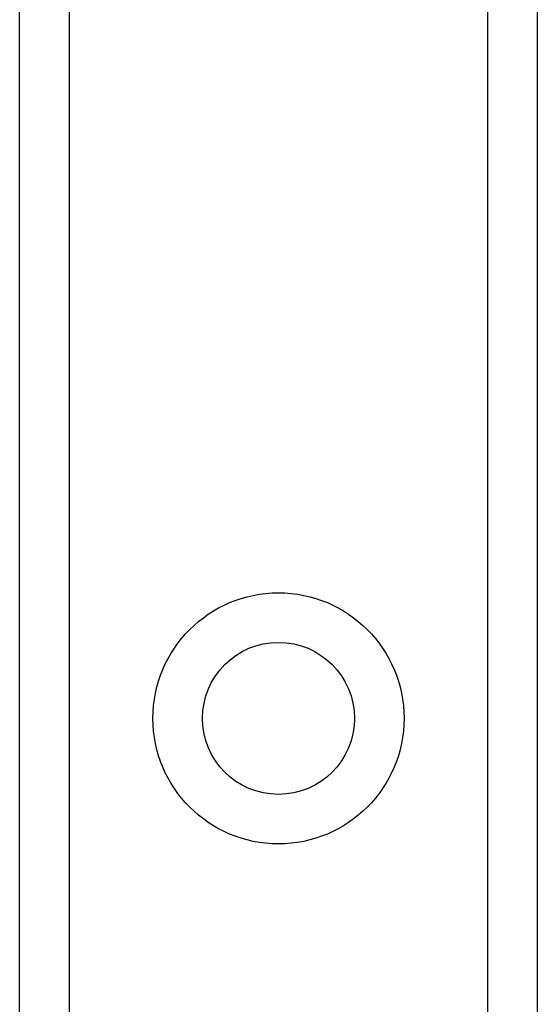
# Model space of a CAD drawing. Header units: inches. Extents: x 4.1 to 95.3, y 5.8 to 50.1.
# Tile 46 of 76: x 22.2 to 22.8, y 33.4 to 34.4. Entities that reach past the tile are written whole.
import ezdxf

# ---------------------------------------------------------------- set-up
doc = ezdxf.new("R2010")
doc.units = ezdxf.units.IN
doc.header["$MEASUREMENT"] = 0
doc.layers.add('Visible Edges(ANSI)', color=7, linetype='Continuous', lineweight=25)
doc.layers.add('Visible Tangent Edges(ANSI)', color=7, linetype='Continuous', lineweight=25)

msp = doc.modelspace()

# ---------------------------------------------------------------- linework, layer by layer
at = {"layer": 'Visible Edges(ANSI)'}
for p, q in [((22.2115, 19.5772), (22.2115, 36.9631)), ((22.7735, 36.9631), (22.7735, 19.5772))]:
    msp.add_line(p, q, dxfattribs=at)
msp.add_circle((22.4925, 33.6835), 0.0825, dxfattribs=at)
at = {"layer": 'Visible Tangent Edges(ANSI)'}
for p, q in [((22.2654, 36.9631), (22.2654, 19.5772)), ((22.7197, 19.5772), (22.7197, 36.9631))]:
    msp.add_line(p, q, dxfattribs=at)
msp.add_circle((22.4925, 33.6835), 0.1363, dxfattribs=at)

doc.saveas('drawing.dxf')
